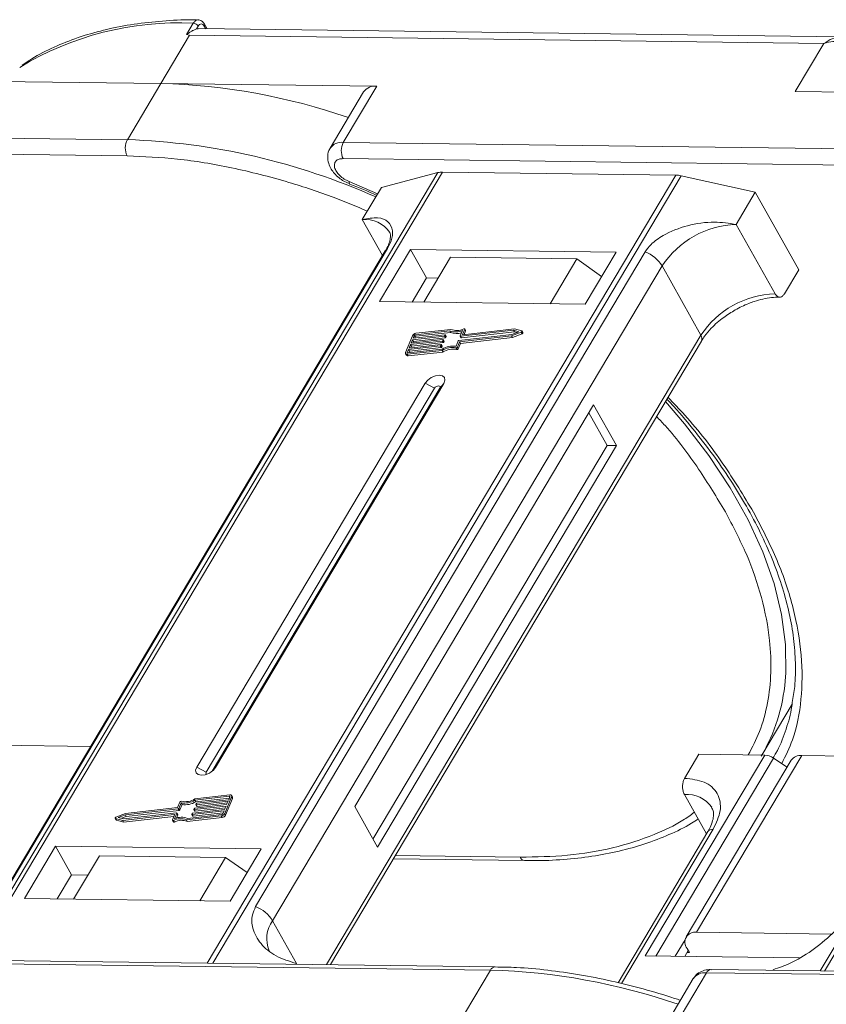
# Model space of a CAD drawing. Header units: millimetres. Extents: x -1177 to 904, y 240 to 1698.
# Tile 32 of 51: x 142 to 193, y 1550 to 1612. Entities that reach past the tile are written whole.
import ezdxf

# ---------------------------------------------------------------- set-up
doc = ezdxf.new("R2010")
doc.units = ezdxf.units.MM

msp = doc.modelspace()

# ---------------------------------------------------------------- linework, layer by layer
at = {"color": 7, "linetype": 'Continuous', "lineweight": 15}
for p, q in [((152.891, 1611.013), (153.321, 1611.735)), ((153.519, 1611.366), (153.63, 1611.552)), ((194.24, 1610.866), (153.671, 1611.388)), ((154.013, 1611.547), (154.105, 1611.382)), ((154.191, 1611.381), (154.027, 1611.673)), ((151.267, 1607.93), (153.076, 1610.972)), ((152.891, 1611.013), (153.076, 1610.972)), ((153.076, 1610.972), (193.122, 1610.457)), ((193.122, 1610.457), (191.313, 1607.415)), ((137.636, 1608.106), (151.267, 1607.93)), ((151.267, 1607.93), (149.156, 1604.381)), ((164.897, 1607.755), (151.267, 1607.93)), ((162.786, 1604.206), (164.897, 1607.755)), ((164.066, 1607.392), (161.955, 1603.843)), ((191.313, 1607.415), (204.943, 1607.24)), ((149.156, 1604.381), (109.11, 1604.897)), ((109.096, 1603.875), (149.143, 1603.36)), ((202.832, 1603.691), (162.786, 1604.206)), ((162.773, 1603.184), (202.819, 1602.669)), ((168.76, 1602.304), (139.203, 1552.61)), ((139.474, 1552.606), (169.053, 1602.337)), ((183.774, 1602.148), (154.196, 1552.417)), ((154.552, 1552.412), (184.109, 1602.106)), ((165.193, 1601.365), (168.76, 1602.304)), ((169.053, 1602.337), (183.774, 1602.148)), ((184.109, 1602.106), (188.787, 1601.061)), ((162.818, 1601.761), (163.195, 1601.598)), ((164.951, 1600.957), (163.153, 1601.743)), ((163.191, 1601.578), (163.187, 1601.58)), ((163.987, 1599.337), (165.193, 1601.365)), ((222.436, 1601.613), (192.88, 1551.919)), ((193.151, 1551.915), (222.729, 1601.646)), ((187.581, 1599.033), (188.787, 1601.061)), ((188.787, 1601.061), (191.527, 1596.172)), ((163.987, 1599.337), (165.262, 1597.062)), ((190.032, 1594.658), (187.581, 1599.033)), ((165.438, 1597.359), (140.861, 1556.037)), ((141.003, 1556.19), (165.58, 1597.511)), ((181.831, 1597.302), (157.254, 1555.98)), ((167.03, 1597.459), (165.07, 1594.163)), ((180.007, 1597.292), (167.03, 1597.459)), ((167.03, 1597.459), (168.039, 1595.657)), ((178.047, 1593.996), (180.007, 1597.292)), ((158.324, 1555.089), (182.901, 1596.411)), ((169.561, 1596.966), (167.872, 1594.127)), ((169.561, 1596.966), (177.524, 1596.864)), ((175.835, 1594.024), (177.524, 1596.864)), ((177.524, 1596.864), (179.083, 1595.738)), ((185.352, 1592.036), (182.901, 1596.411)), ((190.622, 1594.651), (191.527, 1596.172)), ((168.039, 1595.657), (167.135, 1594.136)), ((168.776, 1595.648), (168.039, 1595.657)), ((165.07, 1594.163), (178.047, 1593.996)), ((185.352, 1592.036), (161.73, 1552.32)), ((167.152, 1592.01), (166.716, 1590.948)), ((167.19, 1591.845), (169.2, 1592.073)), ((167.263, 1592.022), (167.19, 1591.845)), ((167.32, 1591.919), (167.263, 1592.022)), ((169.501, 1592.317), (167.336, 1592.073)), ((167.336, 1592.073), (167.394, 1591.97)), ((169.572, 1592.41), (167.373, 1592.161)), ((167.394, 1591.97), (169.558, 1592.215)), ((169.219, 1592.054), (169.2, 1592.009)), ((169.258, 1591.906), (169.2, 1592.009)), ((169.276, 1591.963), (169.219, 1592.066)), ((169.276, 1591.951), (169.219, 1592.054)), ((169.558, 1592.215), (169.501, 1592.317)), ((170.078, 1591.708), (173.419, 1592.086)), ((170.168, 1591.992), (170.309, 1592.334)), ((173.528, 1592.351), (170.187, 1591.973)), ((170.245, 1591.871), (173.585, 1592.248)), ((170.447, 1592.413), (170.316, 1592.093)), ((170.326, 1592.075), (170.316, 1592.093)), ((173.587, 1592.442), (170.334, 1592.074)), ((170.411, 1592.083), (170.505, 1592.31)), ((170.505, 1592.335), (170.447, 1592.438)), ((170.447, 1592.413), (170.505, 1592.31)), ((173.405, 1592), (174.011, 1592.241)), ((173.419, 1592.086), (173.865, 1592.263)), ((173.462, 1591.897), (174.069, 1592.138)), ((173.865, 1592.263), (173.528, 1592.351)), ((173.585, 1592.248), (173.528, 1592.351)), ((173.585, 1592.248), (173.731, 1592.21)), ((174.045, 1592.322), (173.587, 1592.442)), ((174.011, 1592.241), (174.069, 1592.138)), ((174.12, 1592.207), (174.062, 1592.31)), ((161.974, 1552.317), (185.383, 1591.675)), ((166.936, 1591.226), (168.945, 1591.454)), ((167.026, 1591.447), (166.936, 1591.226)), ((169.036, 1591.675), (167.026, 1591.447)), ((167.084, 1591.344), (167.026, 1591.447)), ((167.063, 1591.536), (169.073, 1591.763)), ((167.154, 1591.757), (167.063, 1591.536)), ((167.084, 1591.344), (169.094, 1591.572)), ((169.164, 1591.984), (167.154, 1591.757)), ((167.211, 1591.654), (167.154, 1591.757)), ((167.168, 1591.548), (167.211, 1591.654)), ((167.211, 1591.654), (169.221, 1591.881)), ((167.295, 1591.857), (167.32, 1591.919)), ((168.964, 1591.435), (168.946, 1591.39)), ((169.004, 1591.287), (168.946, 1591.39)), ((169.022, 1591.344), (168.964, 1591.447)), ((169.022, 1591.332), (168.964, 1591.435)), ((169.094, 1591.572), (169.036, 1591.675)), ((169.091, 1591.744), (169.073, 1591.7)), ((169.131, 1591.597), (169.073, 1591.7)), ((169.149, 1591.654), (169.091, 1591.757)), ((169.149, 1591.641), (169.091, 1591.744)), ((169.131, 1591.597), (169.149, 1591.641)), ((169.221, 1591.881), (169.164, 1591.984)), ((169.258, 1591.906), (169.276, 1591.951)), ((169.901, 1591.341), (170.041, 1591.683)), ((169.984, 1591.287), (170.125, 1591.629)), ((170.042, 1591.184), (170.182, 1591.526)), ((170.125, 1591.629), (173.405, 1592)), ((170.182, 1591.526), (170.125, 1591.629)), ((170.168, 1591.98), (170.226, 1591.877)), ((170.182, 1591.526), (173.462, 1591.897)), ((170.245, 1591.871), (170.187, 1591.973)), ((173.462, 1591.897), (173.405, 1592)), ((166.715, 1590.874), (166.773, 1590.771)), ((166.899, 1591.138), (166.826, 1590.961)), ((166.826, 1590.961), (166.848, 1590.923)), ((166.827, 1590.834), (169.026, 1591.083)), ((166.885, 1590.732), (166.827, 1590.834)), ((166.864, 1590.923), (169.028, 1591.168)), ((166.885, 1590.732), (169.084, 1590.98)), ((168.909, 1591.365), (166.899, 1591.138)), ((166.957, 1591.035), (166.899, 1591.138)), ((166.913, 1590.929), (166.957, 1591.035)), ((166.957, 1591.035), (168.967, 1591.262)), ((167.04, 1591.238), (167.084, 1591.344)), ((168.967, 1591.262), (168.909, 1591.365)), ((169.004, 1591.287), (169.022, 1591.332)), ((169.084, 1590.98), (169.026, 1591.083)), ((169.888, 1591.238), (169.946, 1591.135)), ((170.042, 1591.184), (169.984, 1591.287)), ((167.953, 1589.017), (153.539, 1564.781)), ((154.718, 1564.766), (169.133, 1589.002)), ((167.953, 1589.017), (168.548, 1588.703)), ((169.133, 1589.002), (168.884, 1588.698)), ((168.548, 1588.703), (154.133, 1564.467)), ((154.51, 1564.531), (168.884, 1588.698)), ((178.584, 1587.654), (163.506, 1562.303)), ((180.026, 1585.08), (178.584, 1587.654)), ((179.436, 1585.088), (178.283, 1587.147)), ((164.66, 1560.244), (179.436, 1585.088)), ((164.948, 1559.729), (180.026, 1585.08)), ((180.026, 1585.08), (179.436, 1585.088)), ((189.201, 1565.543), (191.11, 1568.755)), ((146.84, 1566.089), (138.045, 1566.202)), ((189.381, 1565.541), (181.842, 1552.866)), ((182.508, 1552.857), (189.938, 1565.35)), ((184.329, 1564.073), (185.234, 1565.595)), ((185.088, 1554.357), (191.722, 1565.511)), ((185.234, 1565.595), (189.381, 1565.541)), ((190.794, 1564.778), (189.938, 1565.35)), ((200.517, 1565.398), (191.722, 1565.511)), ((154.133, 1564.467), (153.539, 1564.781)), ((154.718, 1564.766), (154.565, 1564.579)), ((191.057, 1565.22), (184.423, 1554.066)), ((155.588, 1562.941), (153.423, 1562.696)), ((155.624, 1563.029), (153.425, 1562.78)), ((153.481, 1562.593), (155.596, 1562.832)), ((155.3, 1561.854), (155.736, 1562.915)), ((155.357, 1561.751), (155.794, 1562.812)), ((155.552, 1562.726), (155.625, 1562.903)), ((155.618, 1562.886), (155.588, 1562.941)), ((155.794, 1562.887), (155.736, 1562.99)), ((155.736, 1562.915), (155.794, 1562.812)), ((184.316, 1563.052), (185.71, 1560.563)), ((152.327, 1562.234), (149.047, 1561.863)), ((152.467, 1562.577), (152.327, 1562.234)), ((152.551, 1562.522), (152.41, 1562.181)), ((152.468, 1562.078), (152.41, 1562.181)), ((152.468, 1562.078), (152.608, 1562.42)), ((152.608, 1562.42), (152.551, 1562.522)), ((155.389, 1562.328), (153.379, 1562.1)), ((153.415, 1562.189), (155.425, 1562.416)), ((153.481, 1562.593), (153.423, 1562.696)), ((153.436, 1561.997), (155.342, 1562.213)), ((153.487, 1562.429), (153.506, 1562.473)), ((153.487, 1562.417), (153.545, 1562.314)), ((155.516, 1562.637), (153.506, 1562.41)), ((153.564, 1562.307), (153.506, 1562.41)), ((153.542, 1562.498), (155.552, 1562.726)), ((153.564, 1562.307), (155.469, 1562.522)), ((155.298, 1562.107), (155.389, 1562.328)), ((155.425, 1562.416), (155.516, 1562.637)), ((163.506, 1562.303), (164.948, 1559.729)), ((148.39, 1561.553), (148.447, 1561.451)), ((149.047, 1561.863), (148.44, 1561.623)), ((149.033, 1561.778), (148.587, 1561.601)), ((148.587, 1561.601), (148.924, 1561.512)), ((148.778, 1561.551), (149.091, 1561.675)), ((148.865, 1561.421), (152.117, 1561.789)), ((148.923, 1561.318), (152.098, 1561.677)), ((148.924, 1561.512), (152.264, 1561.89)), ((152.374, 1562.155), (149.033, 1561.778)), ((149.091, 1561.675), (149.033, 1561.778)), ((149.091, 1561.675), (152.431, 1562.052)), ((152.004, 1561.45), (152.136, 1561.77)), ((152.132, 1561.762), (152.117, 1561.789)), ((152.283, 1561.871), (152.143, 1561.529)), ((152.258, 1561.566), (152.341, 1561.768)), ((152.341, 1561.781), (152.283, 1561.883)), ((152.283, 1561.871), (152.341, 1561.768)), ((152.431, 1562.052), (152.374, 1562.155)), ((152.88, 1561.454), (155.079, 1561.702)), ((152.937, 1561.351), (155.137, 1561.599)), ((152.951, 1561.546), (155.115, 1561.791)), ((153.233, 1561.81), (153.251, 1561.854)), ((153.233, 1561.797), (153.291, 1561.694)), ((155.262, 1562.018), (153.252, 1561.791)), ((153.309, 1561.688), (153.252, 1561.791)), ((153.288, 1561.879), (155.298, 1562.107)), ((153.309, 1561.688), (155.214, 1561.903)), ((153.36, 1562.119), (153.378, 1562.164)), ((153.36, 1562.107), (153.418, 1562.004)), ((153.436, 1561.997), (153.379, 1562.1)), ((155.079, 1561.702), (155.137, 1561.599)), ((155.189, 1561.841), (155.262, 1562.018)), ((155.357, 1561.751), (155.3, 1561.854)), ((148.407, 1561.541), (148.865, 1561.421)), ((148.464, 1561.438), (148.407, 1561.541)), ((148.464, 1561.438), (148.923, 1561.318)), ((148.923, 1561.318), (148.865, 1561.421)), ((152.004, 1561.425), (152.062, 1561.322)), ((152.125, 1561.316), (152.067, 1561.419)), ((152.88, 1561.454), (152.937, 1561.351)), ((185.798, 1560.712), (180.128, 1551.178)), ((180.342, 1551.125), (186.131, 1560.857)), ((144.624, 1559.787), (142.664, 1556.492)), ((157.601, 1559.62), (144.624, 1559.787)), ((145.634, 1557.986), (144.624, 1559.787)), ((147.39, 1559.189), (145.761, 1556.452)), ((155.353, 1559.087), (147.39, 1559.189)), ((153.724, 1556.349), (155.353, 1559.087)), ((155.353, 1559.087), (156.721, 1558.14)), ((155.641, 1556.325), (157.601, 1559.62)), ((173.941, 1559.097), (166.068, 1559.199)), ((165.943, 1558.989), (174.233, 1558.882)), ((145.634, 1557.986), (144.729, 1556.465)), ((146.666, 1557.972), (145.634, 1557.986)), ((142.664, 1556.492), (155.641, 1556.325)), ((158.324, 1555.089), (159.838, 1552.388)), ((193.615, 1554.247), (185.088, 1554.357)), ((184.357, 1553.878), (183.741, 1552.842)), ((181.842, 1552.866), (191.556, 1552.741)), ((184.557, 1553.214), (184.331, 1552.834)), ((184.629, 1553.085), (184.482, 1553.087)), ((184.485, 1553.343), (184.629, 1553.085)), ((132.028, 1552.491), (172.074, 1551.975)), ((172.372, 1552.183), (132.325, 1552.698)), ((159.838, 1552.388), (159.812, 1552.345)), ((159.838, 1552.388), (159.862, 1552.344)), ((172.074, 1551.975), (169.963, 1548.426)), ((183.594, 1548.251), (185.704, 1551.8)), ((185.704, 1551.8), (225.751, 1551.284)), ((226.048, 1551.492), (186.002, 1552.007)), ((189.895, 1551.957), (189.92, 1552)), ((184.873, 1551.436), (182.983, 1548.258))]:
    msp.add_line(p, q, dxfattribs=at)
at = {"color": 7, "linetype": 'Continuous', "lineweight": 15, "flags": 128}
for points in [[(153.671, 1611.388), (153.619, 1611.386), (153.519, 1611.366)], [(163.187, 1601.58), (163.185, 1601.581), (163.163, 1601.611), (163.152, 1601.666), (163.153, 1601.743)], [(165.438, 1597.359), (165.497, 1597.438), (165.58, 1597.511)], [(169.2, 1592.073), (169.205, 1592.073), (169.21, 1592.072), (169.214, 1592.071), (169.217, 1592.068), (169.219, 1592.065), (169.22, 1592.062), (169.22, 1592.058), (169.219, 1592.054)], [(170.316, 1592.093), (170.314, 1592.089), (170.314, 1592.085), (170.315, 1592.082), (170.317, 1592.079), (170.32, 1592.076), (170.324, 1592.075), (170.329, 1592.074), (170.334, 1592.074)], [(170.384, 1592.444), (170.399, 1592.449), (170.413, 1592.452), (170.426, 1592.451), (170.437, 1592.448), (170.445, 1592.442), (170.449, 1592.434), (170.45, 1592.424), (170.447, 1592.413)], [(174.045, 1592.322), (174.056, 1592.317), (174.063, 1592.309), (174.065, 1592.298), (174.062, 1592.285), (174.054, 1592.272), (174.043, 1592.26), (174.028, 1592.249), (174.011, 1592.241)], [(174.069, 1592.138), (174.086, 1592.146), (174.1, 1592.157), (174.112, 1592.169), (174.119, 1592.182), (174.122, 1592.195), (174.12, 1592.206), (174.12, 1592.207)], [(168.945, 1591.454), (168.951, 1591.454), (168.955, 1591.453), (168.959, 1591.452), (168.962, 1591.449), (168.964, 1591.446), (168.965, 1591.443), (168.965, 1591.439), (168.964, 1591.435)], [(169.073, 1591.763), (169.078, 1591.763), (169.083, 1591.763), (169.087, 1591.761), (169.09, 1591.759), (169.092, 1591.756), (169.093, 1591.752), (169.093, 1591.748), (169.091, 1591.744)], [(170.187, 1591.973), (170.182, 1591.973), (170.177, 1591.974), (170.173, 1591.975), (170.17, 1591.978), (170.168, 1591.981), (170.167, 1591.984), (170.167, 1591.988), (170.168, 1591.992)], [(166.827, 1590.834), (166.796, 1590.833), (166.768, 1590.837), (166.744, 1590.846), (166.726, 1590.86), (166.713, 1590.878), (166.707, 1590.899), (166.708, 1590.923), (166.716, 1590.948)], [(166.826, 1590.961), (166.824, 1590.952), (166.824, 1590.944), (166.826, 1590.937), (166.83, 1590.931), (166.836, 1590.927), (166.844, 1590.924), (166.853, 1590.923), (166.864, 1590.923)], [(169.133, 1589.002), (169.203, 1589.196), (169.173, 1589.363), (169.047, 1589.475), (168.845, 1589.516), (168.596, 1589.481), (168.339, 1589.373), (168.113, 1589.211), (167.953, 1589.017)], [(168.884, 1588.698), (168.904, 1588.754), (168.896, 1588.801), (168.86, 1588.833), (168.802, 1588.845), (168.731, 1588.835), (168.658, 1588.804), (168.594, 1588.758), (168.548, 1588.703)], [(190.674, 1570.229), (190.71, 1570.71), (190.695, 1572.528), (190.447, 1574.42), (189.969, 1576.371), (189.265, 1578.365), (188.34, 1580.386), (187.201, 1582.418), (185.859, 1584.444), (184.323, 1586.449), (183.114, 1587.859)], [(153.539, 1564.781), (153.468, 1564.587), (153.498, 1564.421), (153.624, 1564.308), (153.827, 1564.267), (154.076, 1564.302), (154.332, 1564.41), (154.558, 1564.573), (154.718, 1564.766)], [(154.133, 1564.467), (154.113, 1564.412), (154.122, 1564.364), (154.158, 1564.332), (154.161, 1564.331)], [(155.625, 1562.903), (155.627, 1562.911), (155.628, 1562.919), (155.626, 1562.926), (155.622, 1562.932), (155.615, 1562.937), (155.608, 1562.94), (155.598, 1562.941), (155.588, 1562.941)], [(155.624, 1563.029), (155.655, 1563.03), (155.684, 1563.026), (155.707, 1563.017), (155.726, 1563.003), (155.738, 1562.986), (155.744, 1562.964), (155.743, 1562.941), (155.736, 1562.915)], [(153.506, 1562.41), (153.501, 1562.41), (153.496, 1562.41), (153.492, 1562.412), (153.489, 1562.414), (153.487, 1562.417), (153.486, 1562.421), (153.486, 1562.425), (153.487, 1562.429)], [(148.407, 1561.541), (148.396, 1561.547), (148.389, 1561.555), (148.387, 1561.566), (148.39, 1561.578), (148.397, 1561.591), (148.409, 1561.604), (148.424, 1561.615), (148.44, 1561.623)], [(152.136, 1561.77), (152.137, 1561.774), (152.137, 1561.778), (152.136, 1561.782), (152.134, 1561.785), (152.131, 1561.787), (152.127, 1561.789), (152.122, 1561.789), (152.117, 1561.789)], [(152.264, 1561.89), (152.27, 1561.89), (152.274, 1561.89), (152.278, 1561.888), (152.281, 1561.886), (152.283, 1561.883), (152.284, 1561.879), (152.284, 1561.875), (152.283, 1561.871)], [(153.252, 1561.791), (153.246, 1561.791), (153.242, 1561.791), (153.238, 1561.793), (153.235, 1561.795), (153.233, 1561.798), (153.232, 1561.802), (153.232, 1561.806), (153.233, 1561.81)], [(153.379, 1562.1), (153.374, 1562.1), (153.369, 1562.101), (153.365, 1562.102), (153.362, 1562.105), (153.36, 1562.108), (153.359, 1562.111), (153.359, 1562.115), (153.36, 1562.119)], [(148.447, 1561.451), (148.453, 1561.444), (148.464, 1561.438)], [(152.067, 1561.419), (152.053, 1561.414), (152.038, 1561.412), (152.026, 1561.412), (152.015, 1561.416), (152.007, 1561.421), (152.002, 1561.429), (152.002, 1561.439), (152.004, 1561.45)], [(152.062, 1561.322), (152.065, 1561.319), (152.073, 1561.313), (152.083, 1561.309), (152.096, 1561.309), (152.11, 1561.311), (152.125, 1561.316)], [(174.233, 1558.882), (174.233, 1558.882), (174.224, 1558.882)], [(172.372, 1552.183), (172.372, 1552.183), (172.38, 1552.183)]]:
    msp.add_lwpolyline(points, dxfattribs=at)
at = {"color": 7, "linetype": 'Continuous', "lineweight": 15}
for centre, radius, start, end in [((152.419, 1592.383), 19.373, 87.33311, 121.27285), ((153.3, 1611.347), 0.388, 31.84251, 86.94255), ((153.918, 1611.622), 0.121, 321.99637, 25.22908), ((150.224, 1568.61), 39.334, 70.88469, 88.48068), ((164.778, 1606.894), 0.869, 82.14794, 145.0614), ((150.135, 1603.858), 1.11, 151.86538, 206.65442), ((147.758, 1562.532), 41.873, 65.93013, 88.08672), ((162.668, 1603.344), 0.87, 82.15926, 144.95097), ((163.766, 1603.682), 1.11, 151.86538, 206.65442), ((169.028, 1601.239), 1.098, 88.72031, 104.14409), ((183.743, 1600.51), 1.638, 77.08998, 88.8989), ((164.194, 1597.531), 1.817, 33.1952, 96.53301), ((187.771, 1593.206), 5.83, 91.86957, 146.65022), ((181.022, 1595.243), 2.213, 31.86898, 68.55124), ((190.222, 1588.831), 5.83, 91.86957, 146.65022), ((167.406, 1591.876), 0.287, 96.59253, 152.29321), ((167.347, 1591.978), 0.0955, 96.59253, 152.29321), ((169.158, 1592.032), 0.0478, 276.59253, 332.29321), ((169.885, 1593.286), 1.042, 248.35959, 294.01857), ((169.932, 1593.133), 0.991, 247.84687, 288.77105), ((169.942, 1593.277), 0.943, 246.89164, 297.97103), ((170.48, 1592.323), 0.0276, 333.09852, 26.5741), ((185.074, 1591.83), 0.346, 333.31625, 36.51573), ((167.405, 1591.875), 0.0955, 96.59253, 152.29321), ((168.904, 1591.413), 0.0478, 276.59253, 332.29321), ((169.031, 1591.722), 0.0478, 276.59253, 332.29321), ((169.089, 1591.619), 0.0478, 276.59253, 332.29321), ((169.137, 1591.647), 0.0138, 333.02121, 26.65141), ((169.216, 1591.929), 0.0478, 276.59253, 332.29321), ((169.264, 1591.957), 0.0138, 333.02121, 26.65141), ((170.083, 1591.661), 0.0478, 96.59253, 152.29321), ((170.24, 1591.888), 0.0183, 217.91724, 283.38081), ((166.86, 1590.838), 0.11, 217.91724, 283.38081), ((168.961, 1591.31), 0.0478, 276.59253, 332.29321), ((169.009, 1591.338), 0.0138, 333.02121, 26.65141), ((169.649, 1590.096), 1.167, 78.13867, 122.23452), ((169.718, 1589.978), 1.375, 82.36132, 120.10827), ((169.706, 1589.994), 1.167, 78.13867, 122.23452), ((169.903, 1591.327), 0.0903, 260.49805, 333.59787), ((169.961, 1591.224), 0.0903, 260.49805, 333.59787), ((179.49, 1571.172), 11.224, 329.554, 355.17808), ((189.326, 1564.473), 1.07, 55.09609, 87.03844), ((191.641, 1564.789), 0.727, 83.64232, 143.56702), ((155.72, 1562.85), 0.0826, 333.02121, 26.65141), ((184.478, 1561.149), 1.91, 35.13686, 94.86934), ((152.368, 1562.203), 0.0478, 276.59253, 332.29321), ((152.548, 1562.536), 0.0903, 80.49805, 153.59787), ((152.734, 1563.885), 1.375, 262.36132, 300.10827), ((152.803, 1563.767), 1.167, 258.13867, 302.23452), ((152.791, 1563.782), 1.375, 262.36132, 300.10827), ((153.421, 1562.141), 0.0478, 96.59253, 152.29321), ((153.548, 1562.451), 0.0478, 96.59253, 152.29321), ((153.559, 1562.325), 0.0183, 217.91724, 283.38081), ((152.567, 1560.578), 1.042, 68.35959, 114.01857), ((152.329, 1561.774), 0.0138, 333.02121, 26.65141), ((152.426, 1562.1), 0.0478, 276.59253, 332.29321), ((153.293, 1561.832), 0.0478, 96.59253, 152.29321), ((153.305, 1561.706), 0.0183, 217.91724, 283.38081), ((153.432, 1562.015), 0.0183, 217.91724, 283.38081), ((155.046, 1561.987), 0.287, 276.59253, 332.29321), ((155.104, 1561.886), 0.0955, 276.59253, 332.29321), ((155.104, 1561.884), 0.287, 276.59253, 332.29321), ((152.51, 1560.586), 0.943, 66.89164, 117.97103), ((152.567, 1560.483), 0.943, 66.89164, 117.97103), ((186.091, 1560.496), 0.363, 83.64232, 143.56702), ((174.277, 1559.245), 0.367, 203.79329, 261.81678), ((156.445, 1553.921), 2.213, 31.86898, 68.55124), ((159.862, 1553.958), 1.909, 143.64522, 203.44279), ((184.979, 1553.735), 0.631, 80.05661, 218.47393), ((172.403, 1551.821), 0.363, 94.95278, 154.87747), ((170.951, 1512.216), 39.775, 70.98296, 88.38241), ((185.586, 1550.938), 0.869, 82.14794, 145.0614), ((186.033, 1551.645), 0.363, 94.95278, 154.87747)]:
    msp.add_arc(centre, radius, start, end, dxfattribs=at)
for points, knots in [([(153.622, 1611.933), (153.497, 1611.937), (152.726, 1611.96), (151.37, 1611.881), (149.567, 1611.69), (147.851, 1611.36), (146.222, 1610.906), (144.699, 1610.317), (143.454, 1609.71), (142.775, 1609.249), (142.518, 1609.075)], [0, 0, 0, 0, 0.028003, 0.172997, 0.318679, 0.465032, 0.612121, 0.760093, 0.909192, 1, 1, 1, 1]), ([(153.321, 1611.735), (153.355, 1611.783), (153.43, 1611.887), (153.541, 1611.944), (153.607, 1611.94), (153.622, 1611.939)], [0, 0, 0, 0, 0.40041, 0.863065, 1, 1, 1, 1]), ([(154.027, 1611.673), (154.002, 1611.712), (153.952, 1611.789), (153.85, 1611.874), (153.737, 1611.931), (153.657, 1611.939), (153.617, 1611.943)], [0, 0, 0, 0, 0.2410888, 0.4906922, 0.7449678, 1, 1, 1, 1]), ([(153.519, 1611.366), (153.464, 1611.346), (153.364, 1611.311), (153.187, 1611.217), (153.063, 1611.135), (152.985, 1611.076), (152.956, 1611.054), (152.936, 1611.039), (152.923, 1611.029), (152.913, 1611.021), (152.905, 1611.017), (152.899, 1611.014), (152.895, 1611.012), (152.892, 1611.012), (152.891, 1611.013), (152.891, 1611.013)], [0, 0, 0, 0, 0.2957548, 0.5469045, 0.8048987, 0.8684268, 0.9109808, 0.9394832, 0.9586658, 0.9717155, 0.9838198, 0.9901897, 0.9948648, 0.9986566, 1, 1, 1, 1]), ([(153.63, 1611.552), (153.658, 1611.59), (153.715, 1611.666), (153.823, 1611.698), (153.931, 1611.664), (153.986, 1611.586), (154.013, 1611.547)], [0, 0, 0, 0, 0.25078, 0.500121, 0.749952, 1, 1, 1, 1]), ([(193.122, 1610.457), (193.294, 1610.571), (193.637, 1610.797), (194.011, 1610.843), (194.197, 1610.866)], [0, 0, 0, 0, 0.502449, 1, 1, 1, 1]), ([(195.294, 1610.088), (195.149, 1610.206), (194.857, 1610.442), (194.277, 1610.586), (193.682, 1610.602), (193.309, 1610.506), (193.122, 1610.457)], [0, 0, 0, 0, 0.249813, 0.499365, 0.748692, 1, 1, 1, 1]), ([(161.962, 1603.839), (161.952, 1603.827), (161.84, 1603.697), (161.779, 1603.342), (161.829, 1602.903), (162.003, 1602.535), (162.227, 1602.233), (162.495, 1601.971), (162.715, 1601.828), (162.818, 1601.761)], [0, 0, 0, 0, 0.019311, 0.2130593, 0.415477, 0.5731994, 0.7063854, 0.8618882, 1, 1, 1, 1]), ([(149.143, 1603.36), (150.191, 1603.315), (152.321, 1603.223), (155.758, 1602.653), (159.079, 1601.805), (161.956, 1600.859), (163.604, 1600.167), (164.306, 1599.873)], [0, 0, 0, 0, 0.220576, 0.447993, 0.68181, 0.864583, 1, 1, 1, 1]), ([(163.153, 1601.743), (163.049, 1601.791), (162.834, 1601.889), (162.55, 1602.114), (162.339, 1602.367), (162.224, 1602.621), (162.211, 1602.853), (162.306, 1603.041), (162.498, 1603.164), (162.683, 1603.178), (162.773, 1603.184)], [0, 0, 0, 0, 0.121551, 0.25, 0.378449, 0.5, 0.621551, 0.75, 0.878449, 1, 1, 1, 1]), ([(163.191, 1601.577), (163.196, 1601.575), (163.767, 1601.366), (164.334, 1601.115), (164.897, 1600.867)], [0, 0, 0, 0, 0.008893, 1, 1, 1, 1]), ([(165.58, 1597.511), (165.666, 1597.678), (165.885, 1598.108), (165.93, 1598.728), (165.661, 1599.254), (165.004, 1599.52), (164.328, 1599.398), (163.987, 1599.337)], [0, 0, 0, 0, 0.111335, 0.286497, 0.521289, 0.758582, 1, 1, 1, 1]), ([(187.581, 1599.033), (187.128, 1599.102), (186.144, 1599.25), (184.503, 1599.016), (183.132, 1598.47), (182.233, 1597.851), (181.948, 1597.461), (181.831, 1597.302)], [0, 0, 0, 0, 0.222481, 0.483081, 0.73977, 0.893878, 1, 1, 1, 1]), ([(165.713, 1598.528), (165.713, 1598.528), (165.744, 1598.49), (165.758, 1598.42), (165.768, 1598.177), (165.676, 1597.838), (165.562, 1597.549), (165.446, 1597.377), (165.433, 1597.357)], [0, 0, 0, 0, 0.005744, 0.306611, 0.531667, 0.753453, 0.971797, 1, 1, 1, 1]), ([(190.622, 1594.651), (190.585, 1594.599), (190.511, 1594.497), (190.371, 1594.433), (190.229, 1594.449), (190.112, 1594.533), (190.055, 1594.623), (190.032, 1594.658)], [0, 0, 0, 0, 0.214694, 0.429388, 0.644082, 0.858775, 1, 1, 1, 1]), ([(187.528, 1593.64), (187.808, 1593.784), (188.2, 1593.985), (188.79, 1594.197), (189.277, 1594.333), (189.826, 1594.43), (190.157, 1594.438), (190.324, 1594.442)], [0, 0, 0, 0, 0.294099, 0.412703, 0.605791, 0.800293, 1, 1, 1, 1]), ([(185.394, 1591.676), (185.456, 1591.78), (185.615, 1592.046), (185.96, 1592.444), (186.373, 1592.838), (186.871, 1593.242), (187.277, 1593.488), (187.528, 1593.64)], [0, 0, 0, 0, 0.149323, 0.380846, 0.555425, 0.724977, 1, 1, 1, 1]), ([(183.205, 1588.012), (183.354, 1587.854), (183.989, 1587.18), (185.008, 1585.952), (186.251, 1584.335), (187.372, 1582.691), (188.369, 1581.034), (189.231, 1579.373), (189.953, 1577.72), (190.529, 1576.084), (190.956, 1574.473), (191.23, 1572.892), (191.342, 1571.352), (191.317, 1569.995), (191.181, 1569.188), (191.125, 1568.851)], [0, 0, 0, 0, 0.024561, 0.104913, 0.186075, 0.267836, 0.35005, 0.43263, 0.515544, 0.598811, 0.68251, 0.766798, 0.85192, 0.938225, 1, 1, 1, 1]), ([(188.675, 1580.879), (188.058, 1581.894), (186.808, 1583.951), (184.944, 1586.39), (183.631, 1587.75), (183.271, 1588.123)], [0, 0, 0, 0, 0.414046, 0.839231, 1, 1, 1, 1]), ([(182.554, 1586.918), (182.735, 1586.725), (183.745, 1585.648), (185.252, 1583.626), (186.36, 1581.801), (186.905, 1580.902)], [0, 0, 0, 0, 0.099738, 0.556742, 1, 1, 1, 1]), ([(186.905, 1580.902), (187.373, 1580.003), (188.323, 1578.177), (189.249, 1575.446), (189.73, 1572.953), (189.816, 1570.74), (189.597, 1568.813), (189.133, 1567.061), (188.594, 1566.034), (188.343, 1565.554)], [0, 0, 0, 0, 0.15781, 0.320513, 0.487796, 0.61856, 0.74934, 0.882886, 1, 1, 1, 1]), ([(190.453, 1565.006), (190.699, 1565.499), (191.32, 1566.744), (191.745, 1569.043), (191.778, 1571.817), (191.258, 1574.765), (190.268, 1577.802), (189.204, 1579.857), (188.675, 1580.879)], [0, 0, 0, 0, 0.1158779, 0.29247, 0.4705948, 0.6487058, 0.8253049, 1, 1, 1, 1]), ([(191.125, 1568.851), (191.105, 1568.707), (191.02, 1568.063), (190.679, 1566.996), (190.293, 1565.976), (189.971, 1565.465), (189.908, 1565.365)], [0, 0, 0, 0, 0.112971, 0.502106, 0.903347, 1, 1, 1, 1]), ([(184.329, 1564.073), (184.298, 1564.011), (184.237, 1563.885), (184.196, 1563.645), (184.201, 1563.399), (184.246, 1563.194), (184.296, 1563.092), (184.316, 1563.052)], [0, 0, 0, 0, 0.214694, 0.429388, 0.644082, 0.858775, 1, 1, 1, 1]), ([(186.131, 1560.857), (186.319, 1561.257), (186.608, 1561.871), (186.587, 1562.614), (186.413, 1563.128), (186.065, 1563.545), (185.442, 1563.951), (184.767, 1564.025), (184.329, 1564.073)], [0, 0, 0, 0, 0.239457, 0.368361, 0.5, 0.631639, 0.760543, 1, 1, 1, 1]), ([(186.027, 1562.237), (186.064, 1562.172), (186.146, 1562.03), (186.165, 1561.717), (186.083, 1561.311), (185.954, 1560.965), (185.819, 1560.759), (185.787, 1560.711)], [0, 0, 0, 0, 0.209538, 0.461851, 0.698708, 0.93023, 1, 1, 1, 1]), ([(184.943, 1561.931), (184.707, 1561.759), (183.954, 1561.212), (182.263, 1560.421), (179.856, 1559.642), (177.011, 1559.154), (174.954, 1559.116), (173.941, 1559.097)], [0, 0, 0, 0, 0.088379, 0.281114, 0.527625, 0.767419, 1, 1, 1, 1]), ([(174.226, 1558.895), (174.422, 1558.889), (175.264, 1558.862), (176.69, 1558.94), (178.492, 1559.133), (180.208, 1559.463), (181.837, 1559.916), (183.358, 1560.508), (184.477, 1561.041), (185.04, 1561.419), (185.179, 1561.512)], [0, 0, 0, 0, 0.044979, 0.193875, 0.343478, 0.493769, 0.644816, 0.79677, 0.949881, 1, 1, 1, 1]), ([(157.254, 1555.98), (157.174, 1555.804), (156.967, 1555.351), (157.043, 1554.517), (157.527, 1553.607), (158.485, 1552.804), (159.384, 1552.527), (159.838, 1552.388)], [0, 0, 0, 0, 0.111335, 0.286497, 0.521289, 0.758582, 1, 1, 1, 1]), ([(189.92, 1552), (190.27, 1552.117), (191.029, 1552.37), (192.355, 1553.166), (193.507, 1554.104), (194.294, 1554.922), (194.568, 1555.332), (194.68, 1555.499)], [0, 0, 0, 0, 0.222481, 0.483081, 0.73977, 0.893878, 1, 1, 1, 1]), ([(184.058, 1550.067), (183.939, 1550.108), (183.155, 1550.382), (181.698, 1550.799), (179.689, 1551.305), (177.675, 1551.701), (175.676, 1551.984), (173.901, 1552.148), (172.823, 1552.164), (172.378, 1552.17)], [0, 0, 0, 0, 0.029689, 0.194293, 0.362198, 0.532551, 0.704743, 0.878345, 1, 1, 1, 1]), ([(186.004, 1551.998), (185.962, 1552.001), (185.785, 1552.015), (185.481, 1551.941), (185.118, 1551.765), (184.963, 1551.547), (184.891, 1551.445)], [0, 0, 0, 0, 0.09315, 0.394213, 0.715265, 1, 1, 1, 1])]:
    msp.add_open_spline(points, degree=3, knots=knots, dxfattribs=at)

doc.saveas('drawing.dxf')
